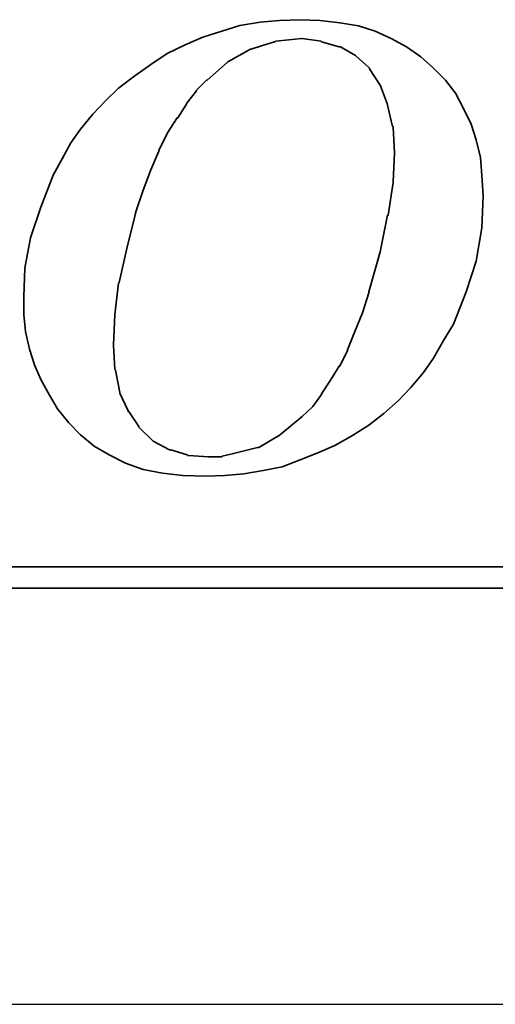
# Model space of a CAD drawing. Header units: millimetres. Extents: x -66 to 167, y -61 to 87.
# Tile 39 of 46: x 108.84 to 109.98, y 0 to 2.37. Entities that reach past the tile are written whole.
import ezdxf

# ---------------------------------------------------------------- set-up
doc = ezdxf.new("R2010")
doc.units = ezdxf.units.MM
doc.linetypes.add('CENTER', pattern=[2, 1.25, -0.25, 0.25, -0.25])
for name, color, linetype in [('CL', 1, 'CENTER'), ('DIM', 4, 'Continuous'), ('layer 1', 7, 'Continuous')]:
    doc.layers.add(name, color=color, linetype=linetype)

# ---------------------------------------------------------------- blocks, each defined once
blk = doc.blocks.new('TBI MOTION logo(完整正式版)')
at = {"layer": 'layer 1', "color": 22, "lineweight": 35}
for points, knots in [([(35.79625, -6.98375), (35.79625, -6.98375), (36.23125, -7.43875), (36.23125, -7.43875), (36.23125, -7.43875), (36.23125, -7.43875), (36.75625, -7.87125), (36.75625, -7.87125), (36.75625, -7.87125), (36.75625, -7.87125), (37.33125, -8.20375), (37.33125, -8.20375), (37.33125, -8.20375), (37.33125, -8.20375), (37.95625, -8.51875), (37.95625, -8.51875), (37.95625, -8.51875), (37.95625, -8.51875), (38.62625, -8.75875), (38.62625, -8.75875), (38.62625, -8.75875), (38.62625, -8.75875), (39.37125, -8.90375), (39.37125, -8.90375), (39.37125, -8.90375), (39.37125, -8.90375), (40.14125, -8.99875), (40.14125, -8.99875), (40.14125, -8.99875), (40.14125, -8.99875), (41.02625, -9.02375), (41.02625, -9.02375), (41.02625, -9.02375), (41.02625, -9.02375), (41.74625, -8.99875), (41.74625, -8.99875), (41.74625, -8.99875), (41.74625, -8.99875), (42.46625, -8.92375), (42.46625, -8.92375), (42.46625, -8.92375), (42.46625, -8.92375), (43.21125, -8.80625), (43.21125, -8.80625), (43.21125, -8.80625), (43.21125, -8.80625), (43.93125, -8.66375), (43.93125, -8.66375), (43.93125, -8.66375), (43.93125, -8.66375), (44.62625, -8.39875), (44.62625, -8.39875), (44.62625, -8.39875), (44.62625, -8.39875), (45.29625, -8.13375), (45.29625, -8.13375), (45.29625, -8.13375), (45.29625, -8.13375), (45.94625, -7.84375), (45.94625, -7.84375), (45.94625, -7.84375), (45.94625, -7.84375), (46.61625, -7.46375), (46.61625, -7.46375), (46.61625, -7.46375), (46.61625, -7.46375), (47.24125, -7.07875), (47.24125, -7.07875), (47.24125, -7.07875), (47.24125, -7.07875), (47.81625, -6.62375), (47.81625, -6.62375), (47.81625, -6.62375), (47.81625, -6.62375), (48.36875, -6.14375), (48.36875, -6.14375), (48.36875, -6.14375), (48.36875, -6.14375), (48.84625, -5.64125), (48.84625, -5.64125), (48.84625, -5.64125), (48.84625, -5.64125), (49.32625, -5.06375), (49.32625, -5.06375), (49.32625, -5.06375), (49.32625, -5.06375), (49.71125, -4.51374), (49.71125, -4.51374), (49.71125, -4.51374), (49.71125, -4.51374), (50.09625, -3.83874), (50.09625, -3.83874), (50.09625, -3.83874), (50.09625, -3.83874), (50.48125, -3.21374), (50.48125, -3.21374), (50.48125, -3.21374), (50.48125, -3.21374), (50.96125, -1.99125), (50.96125, -1.99125), (50.96125, -1.99125), (50.96125, -1.99125), (51.34375, -0.81875), (51.34375, -0.81875), (51.34375, -0.81875), (51.34375, -0.81875), (51.56125, 0.45624), (51.56125, 0.45624), (51.56125, 0.45624), (51.56125, 0.45624), (51.60625, 1.67624), (51.60625, 1.67624), (51.60625, 1.67624), (51.60625, 1.67624), (51.56125, 2.44625), (51.56125, 2.44625), (51.56125, 2.44625), (51.56125, 2.44625), (51.51125, 3.14125), (51.51125, 3.14125), (51.51125, 3.14125), (51.51125, 3.14125), (51.34375, 3.81125), (51.34375, 3.81125), (51.34375, 3.81125), (51.34375, 3.81125), (51.15125, 4.41125), (51.15125, 4.41125), (51.15125, 4.41125), (51.15125, 4.41125), (50.86125, 5.01125), (50.86125, 5.01125), (50.86125, 5.01125), (50.86125, 5.01125), (50.55125, 5.58875), (50.55125, 5.58875), (50.55125, 5.58875), (50.55125, 5.58875), (50.16625, 6.09125), (50.16625, 6.09125), (50.16625, 6.09125), (50.16625, 6.09125), (49.71125, 6.54875), (49.71125, 6.54875), (49.71125, 6.54875), (49.71125, 6.54875), (49.23125, 6.98125), (49.23125, 6.98125), (49.23125, 6.98125), (49.23125, 6.98125), (48.67875, 7.36625), (48.67875, 7.36625), (48.67875, 7.36625), (48.67875, 7.36625), (48.10375, 7.67625), (48.10375, 7.67625), (48.10375, 7.67625), (48.10375, 7.67625), (47.48125, 7.96375), (47.48125, 7.96375), (47.48125, 7.96375), (47.48125, 7.96375), (46.85625, 8.15625), (46.85625, 8.15625), (46.85625, 8.15625), (46.85625, 8.15625), (46.13625, 8.27624), (46.13625, 8.27624), (46.13625, 8.27624), (46.13625, 8.27624), (45.39125, 8.37125), (45.39125, 8.37125), (45.39125, 8.37125), (45.39125, 8.37125), (44.62625, 8.39624), (44.62625, 8.39624), (44.62625, 8.39624), (44.62625, 8.39624), (43.83625, 8.37125), (43.83625, 8.37125), (43.83625, 8.37125), (43.83625, 8.37125), (43.09125, 8.30125), (43.09125, 8.30125), (43.09125, 8.30125), (43.09125, 8.30125), (42.32125, 8.18125), (42.32125, 8.18125), (42.32125, 8.18125), (42.32125, 8.18125), (41.62875, 7.96375), (41.62875, 7.96375), (41.62875, 7.96375), (41.62875, 7.96375), (40.90625, 7.72625), (40.90625, 7.72625), (40.90625, 7.72625), (40.90625, 7.72625), (40.23624, 7.43625), (40.23624, 7.43625), (40.23624, 7.43625), (40.23624, 7.43625), (39.54124, 7.10125), (39.54124, 7.10125), (39.54124, 7.10125), (39.54124, 7.10125), (38.91625, 6.69125), (38.91625, 6.69125), (38.91625, 6.69125), (38.91625, 6.69125), (38.31625, 6.26125), (38.31625, 6.26125), (38.31625, 6.26125), (38.31625, 6.26125), (37.69125, 5.78125), (37.69125, 5.78125), (37.69125, 5.78125), (37.69125, 5.78125), (37.18625, 5.30125), (37.18625, 5.30125), (37.18625, 5.30125), (37.18625, 5.30125), (36.70625, 4.79624), (36.70625, 4.79624), (36.70625, 4.79624), (36.70625, 4.79624), (36.23125, 4.22125), (36.23125, 4.22125), (36.23125, 4.22125), (36.23125, 4.22125), (35.87124, 3.69375), (35.87124, 3.69375), (35.87124, 3.69375), (35.87124, 3.69375), (35.53125, 3.09125), (35.53125, 3.09125), (35.53125, 3.09125), (35.53125, 3.09125), (35.19875, 2.47125), (35.19875, 2.47125), (35.19875, 2.47125), (35.19875, 2.47125), (34.71625, 1.24625), (34.71625, 1.24625), (34.71625, 1.24625), (34.71625, 1.24625), (34.33125, 0.06874), (34.33125, 0.06874), (34.33125, 0.06874), (34.33125, 0.06874), (34.11625, -1.07875), (34.11625, -1.07875), (34.11625, -1.07875), (34.11625, -1.07875), (34.07125, -2.15875), (34.07125, -2.15875), (34.07125, -2.15875), (34.07125, -2.15875), (34.07125, -2.85375), (34.07125, -2.85375), (34.07125, -2.85375), (34.07125, -2.85375), (34.14125, -3.50375), (34.14125, -3.50375), (34.14125, -3.50375), (34.14125, -3.50375), (34.28625, -4.17375), (34.28625, -4.17375), (34.28625, -4.17375), (34.28625, -4.17375), (34.47625, -4.77624), (34.47625, -4.77624), (34.47625, -4.77624), (34.47625, -4.77624), (34.71625, -5.32625), (34.71625, -5.32625), (34.71625, -5.32625), (34.71625, -5.32625), (35.05375, -5.92875), (35.05375, -5.92875), (35.05375, -5.92875), (35.05375, -5.92875), (35.36375, -6.45375), (35.36375, -6.45375), (35.36375, -6.45375), (35.36375, -6.45375), (35.79625, -6.98375), (35.79625, -6.98375)], [0, 0, 0, 0, 0.01388889, 0.01388889, 0.01388889, 0.01388889, 0.02777778, 0.02777778, 0.02777778, 0.02777778, 0.04166667, 0.04166667, 0.04166667, 0.04166667, 0.05555556, 0.05555556, 0.05555556, 0.05555556, 0.06944444, 0.06944444, 0.06944444, 0.06944444, 0.08333333, 0.08333333, 0.08333333, 0.08333333, 0.09722222, 0.09722222, 0.09722222, 0.09722222, 0.11111111, 0.11111111, 0.11111111, 0.11111111, 0.125, 0.125, 0.125, 0.125, 0.13888889, 0.13888889, 0.13888889, 0.13888889, 0.15277778, 0.15277778, 0.15277778, 0.15277778, 0.16666667, 0.16666667, 0.16666667, 0.16666667, 0.18055556, 0.18055556, 0.18055556, 0.18055556, 0.19444444, 0.19444444, 0.19444444, 0.19444444, 0.20833333, 0.20833333, 0.20833333, 0.20833333, 0.22222222, 0.22222222, 0.22222222, 0.22222222, 0.23611111, 0.23611111, 0.23611111, 0.23611111, 0.25, 0.25, 0.25, 0.25, 0.26388889, 0.26388889, 0.26388889, 0.26388889, 0.27777778, 0.27777778, 0.27777778, 0.27777778, 0.29166667, 0.29166667, 0.29166667, 0.29166667, 0.30555556, 0.30555556, 0.30555556, 0.30555556, 0.31944444, 0.31944444, 0.31944444, 0.31944444, 0.33333333, 0.33333333, 0.33333333, 0.33333333, 0.34722222, 0.34722222, 0.34722222, 0.34722222, 0.36111111, 0.36111111, 0.36111111, 0.36111111, 0.375, 0.375, 0.375, 0.375, 0.38888889, 0.38888889, 0.38888889, 0.38888889, 0.40277778, 0.40277778, 0.40277778, 0.40277778, 0.41666667, 0.41666667, 0.41666667, 0.41666667, 0.43055556, 0.43055556, 0.43055556, 0.43055556, 0.44444444, 0.44444444, 0.44444444, 0.44444444, 0.45833333, 0.45833333, 0.45833333, 0.45833333, 0.47222222, 0.47222222, 0.47222222, 0.47222222, 0.48611111, 0.48611111, 0.48611111, 0.48611111, 0.5, 0.5, 0.5, 0.5, 0.51388889, 0.51388889, 0.51388889, 0.51388889, 0.52777778, 0.52777778, 0.52777778, 0.52777778, 0.54166667, 0.54166667, 0.54166667, 0.54166667, 0.55555556, 0.55555556, 0.55555556, 0.55555556, 0.56944444, 0.56944444, 0.56944444, 0.56944444, 0.58333333, 0.58333333, 0.58333333, 0.58333333, 0.59722222, 0.59722222, 0.59722222, 0.59722222, 0.61111111, 0.61111111, 0.61111111, 0.61111111, 0.625, 0.625, 0.625, 0.625, 0.63888889, 0.63888889, 0.63888889, 0.63888889, 0.65277778, 0.65277778, 0.65277778, 0.65277778, 0.66666667, 0.66666667, 0.66666667, 0.66666667, 0.68055556, 0.68055556, 0.68055556, 0.68055556, 0.69444444, 0.69444444, 0.69444444, 0.69444444, 0.70833333, 0.70833333, 0.70833333, 0.70833333, 0.72222222, 0.72222222, 0.72222222, 0.72222222, 0.73611111, 0.73611111, 0.73611111, 0.73611111, 0.75, 0.75, 0.75, 0.75, 0.76388889, 0.76388889, 0.76388889, 0.76388889, 0.77777778, 0.77777778, 0.77777778, 0.77777778, 0.79166667, 0.79166667, 0.79166667, 0.79166667, 0.80555556, 0.80555556, 0.80555556, 0.80555556, 0.81944444, 0.81944444, 0.81944444, 0.81944444, 0.83333333, 0.83333333, 0.83333333, 0.83333333, 0.84722222, 0.84722222, 0.84722222, 0.84722222, 0.86111111, 0.86111111, 0.86111111, 0.86111111, 0.875, 0.875, 0.875, 0.875, 0.88888889, 0.88888889, 0.88888889, 0.88888889, 0.90277778, 0.90277778, 0.90277778, 0.90277778, 0.91666667, 0.91666667, 0.91666667, 0.91666667, 0.93055556, 0.93055556, 0.93055556, 0.93055556, 0.94444444, 0.94444444, 0.94444444, 0.94444444, 0.95833333, 0.95833333, 0.95833333, 0.95833333, 0.97222222, 0.97222222, 0.97222222, 0.97222222, 0.98611111, 0.98611111, 0.98611111, 0.98611111, 1, 1, 1, 1]), ([(38.33875, 1.03124), (38.33875, 1.03124), (38.62625, 1.89625), (38.62625, 1.89625), (38.62625, 1.89625), (38.62625, 1.89625), (38.91625, 2.66375), (38.91625, 2.66375), (38.91625, 2.66375), (38.91625, 2.66375), (39.22625, 3.38125), (39.22625, 3.38125), (39.22625, 3.38125), (39.22625, 3.38125), (39.22625, 3.40624), (39.22625, 3.40624), (39.22625, 3.40624), (39.22625, 3.40624), (39.56124, 4.07624), (39.56124, 4.07624), (39.56124, 4.07624), (39.56124, 4.07624), (39.92125, 4.65125), (39.92125, 4.65125), (39.92125, 4.65125), (39.92125, 4.65125), (39.94625, 4.65125), (39.94625, 4.65125), (39.94625, 4.65125), (39.94625, 4.65125), (40.28125, 5.17875), (40.28125, 5.17875), (40.28125, 5.17875), (40.28125, 5.17875), (40.28125, 5.20375), (40.28125, 5.20375), (40.28125, 5.20375), (40.28125, 5.20375), (40.66875, 5.68625), (40.66875, 5.68625), (40.66875, 5.68625), (40.66875, 5.68625), (40.66875, 5.70625), (40.66875, 5.70625), (40.66875, 5.70625), (40.66875, 5.70625), (41.05124, 6.09125), (41.05124, 6.09125), (41.05124, 6.09125), (41.05124, 6.09125), (41.07625, 6.09125), (41.07625, 6.09125), (41.07625, 6.09125), (41.07625, 6.09125), (41.84125, 6.76625), (41.84125, 6.76625), (41.84125, 6.76625), (41.84125, 6.76625), (41.86625, 6.78625), (41.86625, 6.78625), (41.86625, 6.78625), (41.86625, 6.78625), (42.73125, 7.26624), (42.73125, 7.26624), (42.73125, 7.26624), (42.73125, 7.26624), (42.75625, 7.26624), (42.75625, 7.26624), (42.75625, 7.26624), (42.75625, 7.26624), (43.18625, 7.41125), (43.18625, 7.41125), (43.18625, 7.41125), (43.18625, 7.41125), (43.64125, 7.55625), (43.64125, 7.55625), (43.64125, 7.55625), (43.64125, 7.55625), (43.66625, 7.55625), (43.66625, 7.55625), (43.66625, 7.55625), (43.66625, 7.55625), (43.69125, 7.58124), (43.69125, 7.58124), (43.69125, 7.58124), (43.69125, 7.58124), (44.19125, 7.62625), (44.19125, 7.62625), (44.19125, 7.62625), (44.19125, 7.62625), (44.67125, 7.67625), (44.67125, 7.67625), (44.67125, 7.67625), (44.67125, 7.67625), (44.69625, 7.67625), (44.69625, 7.67625), (44.69625, 7.67625), (44.69625, 7.67625), (45.41875, 7.58124), (45.41875, 7.58124), (45.41875, 7.58124), (45.41875, 7.58124), (45.44125, 7.55625), (45.44125, 7.55625), (45.44125, 7.55625), (45.44125, 7.55625), (46.11125, 7.36625), (46.11125, 7.36625), (46.11125, 7.36625), (46.11125, 7.36625), (46.13625, 7.36625), (46.13625, 7.36625), (46.13625, 7.36625), (46.13625, 7.36625), (46.15875, 7.36625), (46.15875, 7.36625), (46.15875, 7.36625), (46.15875, 7.36625), (46.73625, 7.02624), (46.73625, 7.02624), (46.73625, 7.02624), (46.73625, 7.02624), (46.76125, 7.00624), (46.76125, 7.00624), (46.76125, 7.00624), (46.76125, 7.00624), (47.24125, 6.57124), (47.24125, 6.57124), (47.24125, 6.57124), (47.24125, 6.57124), (47.26625, 6.54875), (47.26625, 6.54875), (47.26625, 6.54875), (47.26625, 6.54875), (47.26625, 6.52375), (47.26625, 6.52375), (47.26625, 6.52375), (47.26625, 6.52375), (47.67375, 5.89875), (47.67375, 5.89875), (47.67375, 5.89875), (47.67375, 5.89875), (47.69625, 5.89875), (47.69625, 5.89875), (47.69625, 5.89875), (47.69625, 5.89875), (47.69625, 5.87625), (47.69625, 5.87625), (47.69625, 5.87625), (47.69625, 5.87625), (47.96125, 5.15625), (47.96125, 5.15625), (47.96125, 5.15625), (47.96125, 5.15625), (47.96125, 5.13125), (47.96125, 5.13125), (47.96125, 5.13125), (47.96125, 5.13125), (48.15125, 4.31875), (48.15125, 4.31875), (48.15125, 4.31875), (48.15125, 4.31875), (48.17625, 4.31875), (48.17625, 4.31875), (48.17625, 4.31875), (48.17625, 4.31875), (48.17625, 4.29125), (48.17625, 4.29125), (48.17625, 4.29125), (48.17625, 4.29125), (48.22625, 3.33125), (48.22625, 3.33125), (48.22625, 3.33125), (48.22625, 3.33125), (48.22625, 3.30875), (48.22625, 3.30875), (48.22625, 3.30875), (48.22625, 3.30875), (48.17625, 2.20624), (48.17625, 2.20624), (48.17625, 2.20624), (48.17625, 2.20624), (48.17625, 2.18124), (48.17625, 2.18124), (48.17625, 2.18124), (48.17625, 2.18124), (47.98375, 0.93624), (47.98375, 0.93624), (47.98375, 0.93624), (47.98375, 0.93624), (47.96125, 0.93624), (47.96125, 0.93624), (47.96125, 0.93624), (47.96125, 0.93624), (47.67375, -0.45874), (47.67375, -0.45874), (47.67375, -0.45874), (47.67375, -0.45874), (47.24125, -1.99125), (47.24125, -1.99125), (47.24125, -1.99125), (47.24125, -1.99125), (47.24125, -2.01874), (47.24125, -2.01874), (47.24125, -2.01874), (47.24125, -2.01874), (47.00125, -2.78375), (47.00125, -2.78375), (47.00125, -2.78375), (47.00125, -2.78375), (46.71125, -3.50375), (46.71125, -3.50375), (46.71125, -3.50375), (46.71125, -3.50375), (46.42625, -4.19875), (46.42625, -4.19875), (46.42625, -4.19875), (46.42625, -4.19875), (46.42625, -4.22375), (46.42625, -4.22375), (46.42625, -4.22375), (46.42625, -4.22375), (46.13625, -4.82374), (46.13625, -4.82374), (46.13625, -4.82374), (46.13625, -4.82374), (46.11125, -4.82374), (46.11125, -4.82374), (46.11125, -4.82374), (46.11125, -4.82374), (45.77625, -5.35125), (45.77625, -5.35125), (45.77625, -5.35125), (45.77625, -5.35125), (45.44125, -5.87875), (45.44125, -5.87875), (45.44125, -5.87875), (45.44125, -5.87875), (45.44125, -5.90375), (45.44125, -5.90375), (45.44125, -5.90375), (45.44125, -5.90375), (45.10625, -6.35875), (45.10625, -6.35875), (45.10625, -6.35875), (45.10625, -6.35875), (45.08125, -6.38375), (45.08125, -6.38375), (45.08125, -6.38375), (45.08125, -6.38375), (44.69625, -6.74375), (44.69625, -6.74375), (44.69625, -6.74375), (44.69625, -6.74375), (43.88375, -7.41625), (43.88375, -7.41625), (43.88375, -7.41625), (43.88375, -7.41625), (43.85625, -7.43875), (43.85625, -7.43875), (43.85625, -7.43875), (43.85625, -7.43875), (43.04125, -7.91875), (43.04125, -7.91875), (43.04125, -7.91875), (43.04125, -7.91875), (43.01625, -7.91875), (43.01625, -7.91875), (43.01625, -7.91875), (43.01625, -7.91875), (42.99625, -7.91875), (42.99625, -7.91875), (42.99625, -7.91875), (42.99625, -7.91875), (42.08125, -8.15875), (42.08125, -8.15875), (42.08125, -8.15875), (42.08125, -8.15875), (41.65125, -8.25625), (41.65125, -8.25625), (41.65125, -8.25625), (41.65125, -8.25625), (41.62875, -8.27875), (41.62875, -8.27875), (41.62875, -8.27875), (41.62875, -8.27875), (41.60125, -8.27875), (41.60125, -8.27875), (41.60125, -8.27875), (41.60125, -8.27875), (41.12125, -8.27875), (41.12125, -8.27875), (41.12125, -8.27875), (41.12125, -8.27875), (40.35624, -8.23125), (40.35624, -8.23125), (40.35624, -8.23125), (40.35624, -8.23125), (40.33125, -8.23125), (40.33125, -8.23125), (40.33125, -8.23125), (40.33125, -8.23125), (40.30625, -8.20375), (40.30625, -8.20375), (40.30625, -8.20375), (40.30625, -8.20375), (39.68375, -8.01375), (39.68375, -8.01375), (39.68375, -8.01375), (39.68375, -8.01375), (39.66124, -8.01375), (39.66124, -8.01375), (39.66124, -8.01375), (39.66124, -8.01375), (39.63625, -8.01375), (39.63625, -8.01375), (39.63625, -8.01375), (39.63625, -8.01375), (39.01125, -7.67875), (39.01125, -7.67875), (39.01125, -7.67875), (39.01125, -7.67875), (38.98875, -7.65375), (38.98875, -7.65375), (38.98875, -7.65375), (38.98875, -7.65375), (38.48625, -7.17375), (38.48625, -7.17375), (38.48625, -7.17375), (38.48625, -7.17375), (38.45875, -7.14875), (38.45875, -7.14875), (38.45875, -7.14875), (38.45875, -7.14875), (38.45875, -7.12875), (38.45875, -7.12875), (38.45875, -7.12875), (38.45875, -7.12875), (38.07625, -6.54875), (38.07625, -6.54875), (38.07625, -6.54875), (38.07625, -6.54875), (38.05125, -6.54875), (38.05125, -6.54875), (38.05125, -6.54875), (38.05125, -6.54875), (38.05125, -6.52875), (38.05125, -6.52875), (38.05125, -6.52875), (38.05125, -6.52875), (37.74125, -5.85375), (37.74125, -5.85375), (37.74125, -5.85375), (37.74125, -5.85375), (37.74125, -5.82875), (37.74125, -5.82875), (37.74125, -5.82875), (37.74125, -5.82875), (37.57375, -4.96875), (37.57375, -4.96875), (37.57375, -4.96875), (37.57375, -4.96875), (37.54625, -4.94375), (37.54625, -4.94375), (37.54625, -4.94375), (37.54625, -4.94375), (37.50125, -4.03375), (37.50125, -4.03375), (37.50125, -4.03375), (37.50125, -4.03375), (37.50125, -4.00875), (37.50125, -4.00875), (37.50125, -4.00875), (37.50125, -4.00875), (37.54625, -2.85375), (37.54625, -2.85375), (37.54625, -2.85375), (37.54625, -2.85375), (37.69125, -1.65875), (37.69125, -1.65875), (37.69125, -1.65875), (37.69125, -1.65875), (37.71624, -1.63375), (37.71624, -1.63375), (37.71624, -1.63375), (37.71624, -1.63375), (38.00375, -0.33875), (38.00375, -0.33875), (38.00375, -0.33875), (38.00375, -0.33875), (38.33875, 1.00624), (38.33875, 1.00624), (38.33875, 1.00624), (38.33875, 1.00624), (38.33875, 1.03124), (38.33875, 1.03124)], [0, 0, 0, 0, 0.01010101, 0.01010101, 0.01010101, 0.01010101, 0.02020202, 0.02020202, 0.02020202, 0.02020202, 0.03030303, 0.03030303, 0.03030303, 0.03030303, 0.04040404, 0.04040404, 0.04040404, 0.04040404, 0.05050505, 0.05050505, 0.05050505, 0.05050505, 0.06060606, 0.06060606, 0.06060606, 0.06060606, 0.07070707, 0.07070707, 0.07070707, 0.07070707, 0.08080808, 0.08080808, 0.08080808, 0.08080808, 0.09090909, 0.09090909, 0.09090909, 0.09090909, 0.1010101, 0.1010101, 0.1010101, 0.1010101, 0.11111111, 0.11111111, 0.11111111, 0.11111111, 0.12121212, 0.12121212, 0.12121212, 0.12121212, 0.13131313, 0.13131313, 0.13131313, 0.13131313, 0.14141414, 0.14141414, 0.14141414, 0.14141414, 0.15151515, 0.15151515, 0.15151515, 0.15151515, 0.16161616, 0.16161616, 0.16161616, 0.16161616, 0.17171717, 0.17171717, 0.17171717, 0.17171717, 0.18181818, 0.18181818, 0.18181818, 0.18181818, 0.19191919, 0.19191919, 0.19191919, 0.19191919, 0.2020202, 0.2020202, 0.2020202, 0.2020202, 0.21212121, 0.21212121, 0.21212121, 0.21212121, 0.22222222, 0.22222222, 0.22222222, 0.22222222, 0.23232323, 0.23232323, 0.23232323, 0.23232323, 0.24242424, 0.24242424, 0.24242424, 0.24242424, 0.25252525, 0.25252525, 0.25252525, 0.25252525, 0.26262626, 0.26262626, 0.26262626, 0.26262626, 0.27272727, 0.27272727, 0.27272727, 0.27272727, 0.28282828, 0.28282828, 0.28282828, 0.28282828, 0.29292929, 0.29292929, 0.29292929, 0.29292929, 0.3030303, 0.3030303, 0.3030303, 0.3030303, 0.31313131, 0.31313131, 0.31313131, 0.31313131, 0.32323232, 0.32323232, 0.32323232, 0.32323232, 0.33333333, 0.33333333, 0.33333333, 0.33333333, 0.34343434, 0.34343434, 0.34343434, 0.34343434, 0.35353535, 0.35353535, 0.35353535, 0.35353535, 0.36363636, 0.36363636, 0.36363636, 0.36363636, 0.37373737, 0.37373737, 0.37373737, 0.37373737, 0.38383838, 0.38383838, 0.38383838, 0.38383838, 0.39393939, 0.39393939, 0.39393939, 0.39393939, 0.4040404, 0.4040404, 0.4040404, 0.4040404, 0.41414141, 0.41414141, 0.41414141, 0.41414141, 0.42424242, 0.42424242, 0.42424242, 0.42424242, 0.43434343, 0.43434343, 0.43434343, 0.43434343, 0.44444444, 0.44444444, 0.44444444, 0.44444444, 0.45454545, 0.45454545, 0.45454545, 0.45454545, 0.46464646, 0.46464646, 0.46464646, 0.46464646, 0.47474747, 0.47474747, 0.47474747, 0.47474747, 0.48484848, 0.48484848, 0.48484848, 0.48484848, 0.49494949, 0.49494949, 0.49494949, 0.49494949, 0.50505051, 0.50505051, 0.50505051, 0.50505051, 0.51515152, 0.51515152, 0.51515152, 0.51515152, 0.52525253, 0.52525253, 0.52525253, 0.52525253, 0.53535354, 0.53535354, 0.53535354, 0.53535354, 0.54545455, 0.54545455, 0.54545455, 0.54545455, 0.55555556, 0.55555556, 0.55555556, 0.55555556, 0.56565657, 0.56565657, 0.56565657, 0.56565657, 0.57575758, 0.57575758, 0.57575758, 0.57575758, 0.58585859, 0.58585859, 0.58585859, 0.58585859, 0.5959596, 0.5959596, 0.5959596, 0.5959596, 0.60606061, 0.60606061, 0.60606061, 0.60606061, 0.61616162, 0.61616162, 0.61616162, 0.61616162, 0.62626263, 0.62626263, 0.62626263, 0.62626263, 0.63636364, 0.63636364, 0.63636364, 0.63636364, 0.64646465, 0.64646465, 0.64646465, 0.64646465, 0.65656566, 0.65656566, 0.65656566, 0.65656566, 0.66666667, 0.66666667, 0.66666667, 0.66666667, 0.67676768, 0.67676768, 0.67676768, 0.67676768, 0.68686869, 0.68686869, 0.68686869, 0.68686869, 0.6969697, 0.6969697, 0.6969697, 0.6969697, 0.70707071, 0.70707071, 0.70707071, 0.70707071, 0.71717172, 0.71717172, 0.71717172, 0.71717172, 0.72727273, 0.72727273, 0.72727273, 0.72727273, 0.73737374, 0.73737374, 0.73737374, 0.73737374, 0.74747475, 0.74747475, 0.74747475, 0.74747475, 0.75757576, 0.75757576, 0.75757576, 0.75757576, 0.76767677, 0.76767677, 0.76767677, 0.76767677, 0.77777778, 0.77777778, 0.77777778, 0.77777778, 0.78787879, 0.78787879, 0.78787879, 0.78787879, 0.7979798, 0.7979798, 0.7979798, 0.7979798, 0.80808081, 0.80808081, 0.80808081, 0.80808081, 0.81818182, 0.81818182, 0.81818182, 0.81818182, 0.82828283, 0.82828283, 0.82828283, 0.82828283, 0.83838384, 0.83838384, 0.83838384, 0.83838384, 0.84848485, 0.84848485, 0.84848485, 0.84848485, 0.85858586, 0.85858586, 0.85858586, 0.85858586, 0.86868687, 0.86868687, 0.86868687, 0.86868687, 0.87878788, 0.87878788, 0.87878788, 0.87878788, 0.88888889, 0.88888889, 0.88888889, 0.88888889, 0.8989899, 0.8989899, 0.8989899, 0.8989899, 0.90909091, 0.90909091, 0.90909091, 0.90909091, 0.91919192, 0.91919192, 0.91919192, 0.91919192, 0.92929293, 0.92929293, 0.92929293, 0.92929293, 0.93939394, 0.93939394, 0.93939394, 0.93939394, 0.94949495, 0.94949495, 0.94949495, 0.94949495, 0.95959596, 0.95959596, 0.95959596, 0.95959596, 0.96969697, 0.96969697, 0.96969697, 0.96969697, 0.97979798, 0.97979798, 0.97979798, 0.97979798, 0.98989899, 0.98989899, 0.98989899, 0.98989899, 1, 1, 1, 1]), ([(75.90875, -9.47875), (75.90875, -9.47875), (75.90875, -12.28625), (75.90875, -12.28625), (75.90875, -12.28625), (75.90875, -12.28625), (75.90875, -12.47875), (75.90875, -12.47875), (75.90875, -12.47875), (75.90875, -12.47875), (75.71625, -12.47875), (75.71625, -12.47875), (75.71625, -12.47875), (75.71625, -12.47875), (-88.32875, -12.47875), (-88.32875, -12.47875), (-88.32875, -12.47875), (-88.32875, -12.47875), (-88.32875, -13.29375), (-88.32875, -13.29375), (-88.32875, -13.29375), (-88.32875, -13.29375), (82.89125, -13.29375), (82.89125, -13.29375), (82.89125, -13.29375), (82.89125, -13.29375), (75.90875, -9.47875), (75.90875, -9.47875)], [0, 0, 0, 0, 0.14285714, 0.14285714, 0.14285714, 0.14285714, 0.28571429, 0.28571429, 0.28571429, 0.28571429, 0.42857143, 0.42857143, 0.42857143, 0.42857143, 0.57142857, 0.57142857, 0.57142857, 0.57142857, 0.71428571, 0.71428571, 0.71428571, 0.71428571, 0.85714286, 0.85714286, 0.85714286, 0.85714286, 1, 1, 1, 1])]:
    blk.add_open_spline(points, degree=3, knots=knots, dxfattribs=at)

msp = doc.modelspace()

# ---------------------------------------------------------------- linework, layer by layer
at = {"layer": 'CL', "color": 7, "ltscale": 3}
msp.add_line((77.2209, 0), (144.2209, 0), dxfattribs=at)

# ---------------------------------------------------------------- block references
at = {"layer": 'DIM', "color": 7, "xscale": 0.0629685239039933, "yscale": 0.0629685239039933, "zscale": 0.0629685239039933}
msp.add_blockref('TBI MOTION logo(完整正式版)', (106.7029, 1.8367), dxfattribs=at)

doc.saveas('drawing.dxf')
